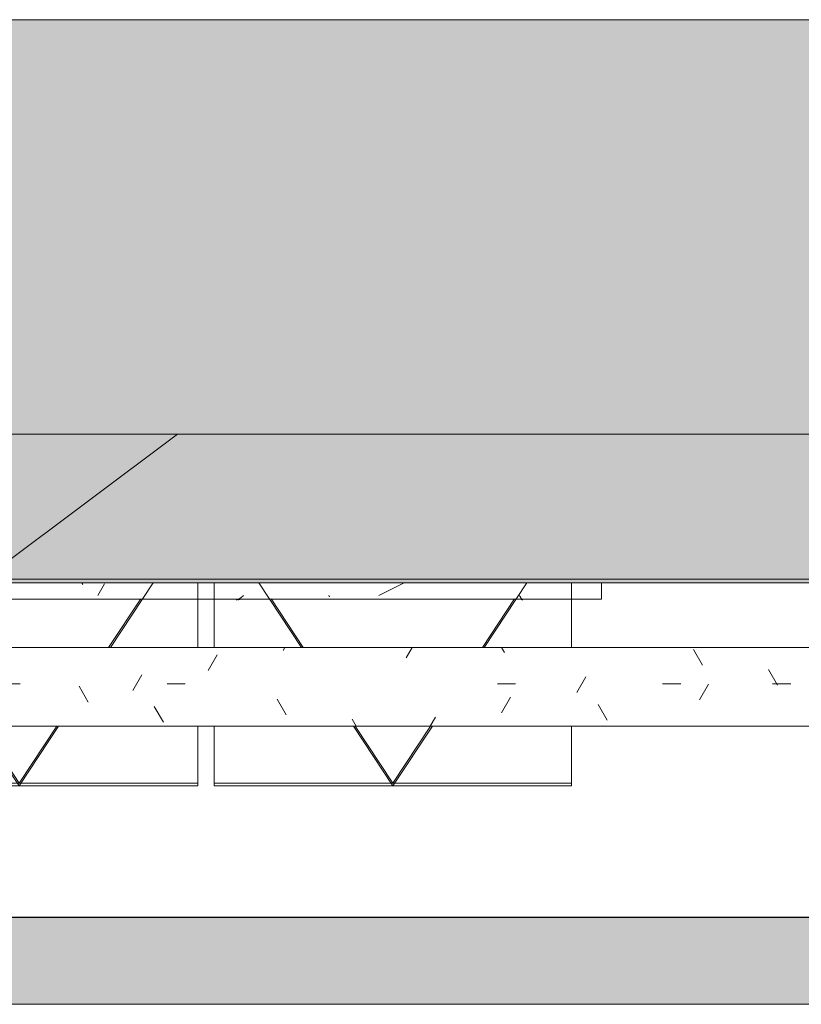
# Model space of a CAD drawing. Header units: millimetres. Extents: x 5980700 to 6194397, y -12939 to 2351883.
# Tile 100 of 124: x 6164410 to 6165852, y -9126 to -7308. Entities that reach past the tile are written whole.
import ezdxf

# ---------------------------------------------------------------- set-up
doc = ezdxf.new("R2010")
doc.units = ezdxf.units.MM
for name, color, linetype, lineweight in [('A-DETL-MBND', 5, 'Continuous', 9), ('A-FLOR-PATT', 8, 'Continuous', 18), ('A-GLAZ', 151, 'Continuous', 9), ('A-GLAZ-SILL', 1, 'Continuous', 9), ('A-ROOF', 132, 'Continuous', 9), ('A-ROOF-OTLN', 132, 'Continuous', 9), ('A-ROOF-PATT', 132, 'Continuous', 9), ('A-WALL', 113, 'Continuous', 18), ('A-WALL-PATT', 111, 'Continuous', 25)]:
    doc.layers.add(name, color=color, linetype=linetype, lineweight=lineweight)

# ---------------------------------------------------------------- blocks, each defined once
blk = doc.blocks.new('FX-JANELA_MAXIM-AR-3FLS - 2_10 x 1_00-4048916-PLANTA DE CAIMENTO DE PISOS - COBERTURA')
at = {"layer": 'A-DETL-MBND', "color": 90, "lineweight": 5}
for p, q in [((-1019.999999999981, 450.0000000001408), (-359.999999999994, 450.0000000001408)), ((-1019.999999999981, 344.5007888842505), (-1019.999999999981, 450.0000000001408)), ((-759.629479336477, 344.5007888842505), (-689.9999999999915, 450.0000000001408)), ((-620.3705206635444, 344.5007888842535), (-689.9999999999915, 450.0000000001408)), ((-359.999999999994, 450.0000000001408), (-359.999999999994, 344.5007888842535)), ((-329.9999999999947, 450.0000000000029), (329.9999999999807, 450.0000000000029)), ((-329.9999999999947, 344.500788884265), (-329.9999999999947, 450.0000000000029)), ((-69.62947933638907, 344.500788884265), (-4.060751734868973e-12, 450.0000000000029)), ((-4.079397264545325e-12, 450.0000000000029), (69.6294793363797, 344.500788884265)), ((329.9999999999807, 450.0000000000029), (329.9999999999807, 344.500788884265)), ((360.0000000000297, 450.000000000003), (1020.000000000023, 450.000000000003)), ((360.0000000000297, 344.500788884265), (360.0000000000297, 450.000000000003)), ((620.3705206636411, 344.500788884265), (690.0000000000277, 450.000000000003)), ((690.0000000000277, 450.000000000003), (759.6294793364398, 344.500788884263)), ((1020.000000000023, 450.000000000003), (1020.000000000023, 344.500788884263)), ((-1019.999999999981, 109.7782338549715), (-1019.999999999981, 199.484678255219)), ((-914.5463656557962, 109.7782338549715), (-855.3401123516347, 199.4846782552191)), ((-465.4536343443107, 109.7782338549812), (-524.6598876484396, 199.4846782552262)), ((-359.999999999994, 199.4846782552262), (-359.999999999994, 109.7782338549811)), ((-329.9999999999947, 109.778233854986), (-329.9999999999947, 199.4846782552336)), ((-224.5463656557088, 109.7782338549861), (-165.3401123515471, 199.4846782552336)), ((165.3401123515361, 199.4846782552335), (224.5463656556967, 109.7782338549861)), ((329.9999999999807, 199.4846782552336), (329.9999999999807, 109.5529370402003)), ((360.0000000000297, 109.562009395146), (360.0000000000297, 199.4846782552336)), ((465.3319495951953, 109.5938630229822), (524.6598876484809, 199.4846782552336)), ((855.3401123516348, 199.4846782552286), (914.5783844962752, 109.7297204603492)), ((1020.000000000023, 199.4846782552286), (1020.000000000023, 109.761601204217))]:
    blk.add_line(p, q, dxfattribs=at)
blk = doc.blocks.new('FP_244-PLANTA DE CAIMENTO DE PISOS - COBERTURA')
at = {"layer": 'A-DETL-MBND', "color": 71, "lineweight": 5}
for p, q in [((-928.4029712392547, 111.1594975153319), (-928.2718066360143, 111.1454815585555)), ((-928.2718066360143, 111.1454815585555), (-928.1406420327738, 111.122140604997)), ((-928.1406420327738, 111.122140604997), (-928.0094774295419, 111.0895030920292)), ((-928.0094774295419, 111.0895030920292), (-927.8783128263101, 111.0476087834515)), ((-927.8783128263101, 111.0476087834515), (-927.7471482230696, 110.9965087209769)), ((-927.7471482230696, 110.9965087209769), (-927.6159836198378, 110.9362651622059)), ((-927.6159836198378, 110.9362651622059), (-927.4848190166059, 110.8669515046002)), ((-927.4848190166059, 110.8669515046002), (-927.3536544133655, 110.7886521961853)), ((-927.3536544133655, 110.7886521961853), (-927.2224898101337, 110.701462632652)), ((-927.2224898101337, 110.701462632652), (-927.0913252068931, 110.6054890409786)), ((-927.0913252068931, 110.6054890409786), (-926.9601606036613, 110.5008483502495)), ((-926.9601606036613, 110.5008483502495), (-926.8289960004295, 110.3876680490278)), ((-926.8289960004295, 110.3876680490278), (-926.6978313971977, 110.2660860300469)), ((-926.6978313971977, 110.2660860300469), (-926.5666667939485, 110.1362504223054)), ((-926.5666667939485, 110.1362504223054), (-926.4355021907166, 109.9983194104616)), ((-408.5812085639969, 109.9625912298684), (-408.3918887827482, 110.0509817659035)), ((-408.3918887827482, 110.0509817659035), (-408.2025690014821, 110.1362504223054)), ((-408.2025690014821, 110.1362504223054), (-408.0132492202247, 110.2183566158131)), ((-408.0132492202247, 110.2183566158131), (-407.8239294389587, 110.2972612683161)), ((-407.8239294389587, 110.2972612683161), (-407.6346096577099, 110.37292682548)), ((-407.6346096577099, 110.37292682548), (-407.4452898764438, 110.4453172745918)), ((-407.4452898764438, 110.4453172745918), (-407.2559700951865, 110.5143981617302)), ((-407.2559700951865, 110.5143981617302), (-407.0666503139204, 110.5801366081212)), ((-407.0666503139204, 110.5801366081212), (-406.877330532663, 110.642501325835)), ((-406.877330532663, 110.642501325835), (-406.6880107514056, 110.701462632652)), ((-406.6880107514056, 110.701462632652), (-406.4986909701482, 110.7569924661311)), ((-406.4986909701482, 110.7569924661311), (-406.3093711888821, 110.8090643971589)), ((-406.3093711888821, 110.8090643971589), (-406.1200514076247, 110.8576536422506)), ((-406.1200514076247, 110.8576536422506), (-405.9307316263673, 110.9027370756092)), ((-405.9307316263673, 110.9027370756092), (-405.7414118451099, 110.944293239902)), ((-405.7414118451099, 110.944293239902), (-405.5520920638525, 110.9823023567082)), ((-405.5520920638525, 110.9823023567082), (-405.3627722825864, 111.0167463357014)), ((-405.3627722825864, 111.0167463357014), (-405.173452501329, 111.0476087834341)), ((-405.173452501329, 111.0476087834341), (-404.9841327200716, 111.0748750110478)), ((-404.9841327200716, 111.0748750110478), (-404.7948129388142, 111.0985320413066)), ((-404.7948129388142, 111.0985320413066), (-404.6054931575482, 111.1185686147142)), ((-404.6054931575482, 111.1185686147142), (-404.4161733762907, 111.1349751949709)), ((-404.4161733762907, 111.1349751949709), (-404.2268535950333, 111.1477439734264)), ((-404.2268535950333, 111.1477439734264), (-404.037533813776, 111.1568688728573)), ((-404.037533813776, 111.1568688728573), (-403.8482140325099, 111.162345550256)), ((35.23972967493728, 110.0257412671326), (35.36930168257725, 110.160505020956)), ((35.36930168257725, 110.160505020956), (35.49887369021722, 110.2873399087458)), ((35.49887369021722, 110.2873399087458), (35.62844569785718, 110.4060951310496)), ((35.62844569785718, 110.4060951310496), (35.75801770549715, 110.516629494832)), ((35.75801770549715, 110.516629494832), (35.88758971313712, 110.6188115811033)), ((35.88758971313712, 110.6188115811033), (36.01716172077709, 110.7125199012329)), ((36.01716172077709, 110.7125199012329), (36.14673372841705, 110.7976430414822)), ((36.14673372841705, 110.7976430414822), (36.27630573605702, 110.874079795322)), ((36.27630573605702, 110.874079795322), (36.40587774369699, 110.9417392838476)), ((36.40587774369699, 110.9417392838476), (36.53544975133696, 111.0005410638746)), ((36.53544975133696, 111.0005410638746), (36.66502175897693, 111.0504152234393)), ((36.66502175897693, 111.0504152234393), (36.79459376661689, 111.0913024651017)), ((36.79459376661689, 111.0913024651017), (36.92416577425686, 111.1231541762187)), ((36.92416577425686, 111.1231541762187), (37.05373778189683, 111.1459324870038)), ((37.05373778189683, 111.1459324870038), (37.18330978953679, 111.1596103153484)), ((479.4079251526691, 111.1594975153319), (479.5390897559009, 111.1454815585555)), ((479.5390897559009, 111.1454815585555), (479.6702543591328, 111.122140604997)), ((479.6702543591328, 111.122140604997), (479.8014189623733, 111.0895030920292)), ((479.8014189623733, 111.0895030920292), (479.9325835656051, 111.0476087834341)), ((479.9325835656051, 111.0476087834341), (480.0637481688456, 110.9965087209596)), ((480.0637481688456, 110.9965087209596), (480.1949127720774, 110.9362651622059)), ((480.1949127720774, 110.9362651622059), (480.3260773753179, 110.8669515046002)), ((480.3260773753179, 110.8669515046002), (480.4572419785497, 110.7886521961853)), ((480.4572419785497, 110.7886521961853), (480.5884065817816, 110.7014626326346)), ((480.5884065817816, 110.7014626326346), (480.7195711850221, 110.6054890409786)), ((480.7195711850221, 110.6054890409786), (480.8507357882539, 110.5008483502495)), ((480.8507357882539, 110.5008483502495), (480.9819003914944, 110.3876680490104)), ((480.9819003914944, 110.3876680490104), (481.1130649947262, 110.2660860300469)), ((481.1130649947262, 110.2660860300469), (481.2442295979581, 110.1362504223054)), ((481.2442295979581, 110.1362504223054), (481.3753942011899, 109.9983194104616)), ((856.4372710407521, 109.9983194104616), (856.5684356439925, 110.1362504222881)), ((856.5684356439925, 110.1362504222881), (856.6996002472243, 110.2660860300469)), ((856.6996002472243, 110.2660860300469), (856.8307648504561, 110.3876680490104)), ((856.8307648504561, 110.3876680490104), (856.9619294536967, 110.5008483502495)), ((856.9619294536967, 110.5008483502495), (857.0930940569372, 110.6054890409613)), ((857.0930940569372, 110.6054890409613), (857.224258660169, 110.7014626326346)), ((857.224258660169, 110.7014626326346), (857.3554232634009, 110.7886521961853)), ((857.3554232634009, 110.7886521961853), (857.4865878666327, 110.8669515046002)), ((857.4865878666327, 110.8669515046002), (857.6177524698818, 110.9362651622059)), ((857.6177524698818, 110.9362651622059), (857.7489170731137, 110.9965087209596)), ((857.7489170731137, 110.9965087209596), (857.8800816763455, 111.0476087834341)), ((857.8800816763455, 111.0476087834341), (858.0112462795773, 111.0895030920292)), ((858.0112462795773, 111.0895030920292), (858.1424108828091, 111.122140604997)), ((858.1424108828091, 111.122140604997), (858.2735754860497, 111.1454815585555)), ((858.2735754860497, 111.1454815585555), (858.4047400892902, 111.1594975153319))]:
    blk.add_line(p, q, dxfattribs=at)
blk = doc.blocks.new('CC_PEITORIL - PEITORIL-3862732-PLANTA DE CAIMENTO DE PISOS - COBERTURA')
at = {"layer": 'A-GLAZ', "color": 90, "lineweight": 5}
blk.add_blockref('FP_244-PLANTA DE CAIMENTO DE PISOS - COBERTURA', (0, 0), dxfattribs=at)
blk = doc.blocks.new('FX-JANELA_MAXIM-AR-3FLS - 2_10 x 1_00-4048917-PLANTA DE CAIMENTO DE PISOS - COBERTURA')
at = {"layer": 'A-GLAZ', "color": 90, "lineweight": 5}
for p, q in [((-1019.999999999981, 452.5000000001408), (-359.999999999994, 452.5000000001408)), ((-1019.999999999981, 342.0007888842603), (-1019.999999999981, 452.5000000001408)), ((-762.9294793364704, 342.0007888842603), (-689.9999999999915, 452.5000000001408)), ((-617.0705206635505, 342.0007888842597), (-689.9999999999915, 452.5000000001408)), ((-359.999999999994, 452.5000000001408), (-359.999999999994, 342.0007888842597)), ((-329.9999999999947, 452.5000000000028), (329.9999999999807, 452.5000000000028)), ((-329.9999999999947, 342.0007888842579), (-329.9999999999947, 452.5000000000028)), ((-72.9294793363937, 342.0007888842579), (-4.060751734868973e-12, 452.5000000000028)), ((-4.079397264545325e-12, 452.5000000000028), (72.92947933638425, 342.0007888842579)), ((329.9999999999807, 452.5000000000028), (329.9999999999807, 342.0007888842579)), ((360.0000000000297, 452.5000000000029), (1020.000000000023, 452.5000000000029)), ((360.0000000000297, 342.0007888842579), (360.0000000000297, 452.5000000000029)), ((617.0705206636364, 342.0007888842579), (690.0000000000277, 452.5000000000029)), ((690.0000000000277, 452.5000000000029), (762.9294793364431, 342.0007888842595)), ((1020.000000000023, 452.5000000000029), (1020.000000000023, 342.0007888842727)), ((-1019.999999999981, 77.50000000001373), (-1019.999999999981, 196.9846782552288)), ((-937.5000000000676, 77.50000000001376), (-858.6401123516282, 196.9846782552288)), ((-442.5000000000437, 77.50000000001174), (-521.3598876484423, 196.9846782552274)), ((-359.999999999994, 196.9846782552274), (-359.999999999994, 77.50000000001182)), ((-329.9999999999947, 77.50000000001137), (-329.9999999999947, 196.9846782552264)), ((-247.4999999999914, 77.50000000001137), (-168.6401123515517, 196.9846782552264)), ((168.6401123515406, 196.9846782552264), (247.4999999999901, 77.49999999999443)), ((329.9999999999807, 196.9846782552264), (329.9999999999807, 77.49999999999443)), ((360.0000000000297, 77.49999999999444), (360.0000000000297, 196.9846782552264)), ((442.5000000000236, 77.49999999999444), (521.3598876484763, 196.9846782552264)), ((858.6401123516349, 196.98467825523), (937.5000000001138, 77.4999999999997)), ((1020.000000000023, 196.9846782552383), (1020.000000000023, 77.50000000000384))]:
    blk.add_line(p, q, dxfattribs=at)
blk = doc.blocks.new('FP_259-PLANTA DE CAIMENTO DE PISOS - COBERTURA')
at = {"layer": 'A-GLAZ-SILL', "color": 90, "lineweight": 5}
blk.add_line((1074.99999999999, 107.4999999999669), (-1074.99999999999, 107.4999999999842), dxfattribs=at)
at = {"layer": 'A-GLAZ-SILL', "lineweight": 5}
for p, q in [((-929.6982142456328, 108.6594975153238), (-929.5670496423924, 108.6454815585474)), ((-929.5670496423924, 108.6454815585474), (-929.4358850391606, 108.6221406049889)), ((-929.4358850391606, 108.6221406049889), (-929.3047204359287, 108.5895030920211)), ((-929.3047204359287, 108.5895030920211), (-929.1735558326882, 108.547608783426)), ((-929.1735558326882, 108.547608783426), (-929.0423912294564, 108.4965087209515)), ((-929.0423912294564, 108.4965087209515), (-928.9112266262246, 108.4362651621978)), ((-928.9112266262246, 108.4362651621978), (-928.780062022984, 108.3669515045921)), ((-928.780062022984, 108.3669515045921), (-928.6488974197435, 108.2886521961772)), ((-928.6488974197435, 108.2886521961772), (-928.5177328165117, 108.2014626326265)), ((-928.5177328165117, 108.2014626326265), (-928.3865682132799, 108.1054890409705)), ((-928.3865682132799, 108.1054890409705), (-928.255403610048, 108.0008483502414)), ((-928.255403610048, 108.0008483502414), (-928.1242390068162, 107.8876680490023)), ((-928.1242390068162, 107.8876680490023), (-927.9930744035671, 107.7660860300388)), ((-927.9930744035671, 107.7660860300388), (-927.8619098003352, 107.6362504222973)), ((-927.8619098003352, 107.6362504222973), (-927.7307451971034, 107.4983194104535)), ((-927.7307451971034, 107.4983194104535), (-927.5995805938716, 107.3524610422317)), ((-927.5995805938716, 107.3524610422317), (-927.4684159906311, 107.1988530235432)), ((-927.4684159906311, 107.1988530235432), (-927.3372513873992, 107.0376825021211)), ((-927.3372513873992, 107.0376825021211), (-927.2060867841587, 106.8691458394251)), ((-927.2060867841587, 106.8691458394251), (-927.0749221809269, 106.6934483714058)), ((-927.0749221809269, 106.6934483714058), (-926.9437575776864, 106.5108041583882)), ((-926.9437575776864, 106.5108041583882), (-926.8125929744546, 106.3214357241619)), ((-926.8125929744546, 106.3214357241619), (-926.6814283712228, 106.1255737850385)), ((-926.6814283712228, 106.1255737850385), (-926.5502637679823, 105.9234569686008)), ((-926.5502637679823, 105.9234569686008), (-926.4190991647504, 105.7153315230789)), ((-926.4190991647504, 105.7153315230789), (-926.2879345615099, 105.5014510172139)), ((-926.2879345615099, 105.5014510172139), (-926.1567699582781, 105.282076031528)), ((-926.1567699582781, 105.282076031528), (-926.0256053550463, 105.0574738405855)), ((-926.0256053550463, 105.0574738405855), (-925.8944407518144, 104.8279180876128)), ((-925.8944407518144, 104.8279180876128), (-925.7632761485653, 104.5936884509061)), ((-925.7632761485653, 104.5936884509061), (-925.6321115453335, 104.3550703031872)), ((-925.6321115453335, 104.3550703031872), (-925.5009469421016, 104.1123543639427)), ((-925.5009469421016, 104.1123543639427), (-925.3697823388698, 103.8658363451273)), ((-925.3697823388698, 103.8658363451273), (-925.2386177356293, 103.6158165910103)), ((-925.2386177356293, 103.6158165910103), (-925.1074531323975, 103.3625997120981)), ((-925.1074531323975, 103.3625997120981), (-924.9762885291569, 103.1064942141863)), ((-924.9762885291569, 103.1064942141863), (-924.8451239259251, 102.8478121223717)), ((-924.8451239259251, 102.8478121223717), (-924.7139593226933, 102.5868686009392)), ((-924.7139593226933, 102.5868686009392), (-924.5827947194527, 102.3239815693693)), ((-924.5827947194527, 102.3239815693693), (-924.4516301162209, 102.0594713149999)), ((-924.4516301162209, 102.0594713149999), (-924.3204655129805, 101.793660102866)), ((-924.3204655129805, 101.793660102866), (-924.1893009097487, 101.5268717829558)), ((-924.1893009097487, 101.5268717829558), (-924.0581363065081, 101.2594313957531)), ((-924.0581363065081, 101.2594313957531), (-923.9269717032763, 100.9916647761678)), ((-573.1748625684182, 103.401663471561), (-573.0548010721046, 103.1677308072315)), ((-573.0548010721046, 103.1677308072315), (-572.9347395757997, 102.9315767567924)), ((-572.9347395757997, 102.9315767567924), (-572.8146780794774, 102.6934423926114)), ((-572.8146780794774, 102.6934423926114), (-572.6946165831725, 102.4535708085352)), ((-572.6946165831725, 102.4535708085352), (-572.5745550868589, 102.2122068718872)), ((-572.5745550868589, 102.2122068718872), (-572.4544935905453, 101.9695969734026)), ((-572.4544935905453, 101.9695969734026), (-572.3344320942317, 101.7259887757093)), ((-572.3344320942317, 101.7259887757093), (-572.2143705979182, 101.4816309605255)), ((-572.2143705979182, 101.4816309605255), (-572.0943091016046, 101.2367729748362)), ((-572.0943091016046, 101.2367729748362), (-571.9742476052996, 100.9916647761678)), ((-414.2986831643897, 100.9916647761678), (-414.1093633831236, 101.1590396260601)), ((-414.1093633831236, 101.1590396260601), (-413.9200436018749, 101.3263348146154)), ((-413.9200436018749, 101.3263348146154), (-413.7307238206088, 101.4934707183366)), ((-413.7307238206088, 101.4934707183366), (-413.5414040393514, 101.6603677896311)), ((-413.5414040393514, 101.6603677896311), (-413.3520842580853, 101.8269465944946)), ((-413.3520842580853, 101.8269465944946), (-413.1627644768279, 101.9931278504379)), ((-413.1627644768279, 101.9931278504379), (-412.9734446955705, 102.1588324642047)), ((-412.9734446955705, 102.1588324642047), (-412.7841249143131, 102.3239815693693)), ((-412.7841249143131, 102.3239815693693), (-412.594805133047, 102.4884965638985)), ((-412.594805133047, 102.4884965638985), (-412.4054853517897, 102.6522991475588)), ((-412.4054853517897, 102.6522991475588), (-412.2161655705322, 102.8153113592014)), ((-412.2161655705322, 102.8153113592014), (-412.0268457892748, 102.9774556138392)), ((-412.0268457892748, 102.9774556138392), (-411.8375260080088, 103.1386547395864)), ((-411.8375260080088, 103.1386547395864), (-411.6482062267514, 103.2988320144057)), ((-411.6482062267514, 103.2988320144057), (-411.4588864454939, 103.4579112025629)), ((-411.4588864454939, 103.4579112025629), (-411.2695666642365, 103.6158165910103)), ((-411.2695666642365, 103.6158165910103), (-411.0802468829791, 103.7724730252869)), ((-411.0802468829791, 103.7724730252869), (-410.8909271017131, 103.9278059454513)), ((-410.8909271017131, 103.9278059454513), (-410.7016073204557, 104.0817414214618)), ((-410.7016073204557, 104.0817414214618), (-410.5122875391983, 104.2342061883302)), ((-410.5122875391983, 104.2342061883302), (-410.3229677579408, 104.3851276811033)), ((-410.3229677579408, 104.3851276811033), (-410.1336479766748, 104.5344340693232)), ((-410.1336479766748, 104.5344340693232), (-409.9443281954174, 104.6820542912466)), ((-409.9443281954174, 104.6820542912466), (-409.7550084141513, 104.8279180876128)), ((-409.7550084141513, 104.8279180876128), (-409.5656886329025, 104.9719560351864)), ((-409.5656886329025, 104.9719560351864), (-409.3763688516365, 105.1140995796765)), ((-409.3763688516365, 105.1140995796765), (-409.1870490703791, 105.2542810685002)), ((-409.1870490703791, 105.2542810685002), (-408.997729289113, 105.3924337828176)), ((-408.997729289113, 105.3924337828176), (-408.8084095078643, 105.5284919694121)), ((-408.8084095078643, 105.5284919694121), (-408.6190897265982, 105.6623908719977)), ((-408.6190897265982, 105.6623908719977), (-408.4297699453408, 105.7940667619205)), ((-408.4297699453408, 105.7940667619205), (-408.2404501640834, 105.9234569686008)), ((-408.2404501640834, 105.9234569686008), (-408.0511303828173, 106.0504999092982)), ((-408.0511303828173, 106.0504999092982), (-407.8618106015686, 106.1751351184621)), ((-407.8618106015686, 106.1751351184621), (-407.6724908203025, 106.297303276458)), ((-407.6724908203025, 106.297303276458), (-407.4831710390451, 106.4169462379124)), ((-407.4831710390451, 106.4169462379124), (-407.2938512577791, 106.5340070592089)), ((-407.2938512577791, 106.5340070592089), (-407.1045314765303, 106.6484300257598)), ((-407.1045314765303, 106.6484300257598), (-406.9152116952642, 106.7601606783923)), ((-406.9152116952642, 106.7601606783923), (-406.7258919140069, 106.8691458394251)), ((-406.7258919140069, 106.8691458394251), (-406.5365721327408, 106.9753336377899)), ((-406.5365721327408, 106.9753336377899), (-406.3472523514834, 107.0786735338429)), ((-406.3472523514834, 107.0786735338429), (-406.157932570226, 107.1791163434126)), ((-406.157932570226, 107.1791163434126), (-405.9686127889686, 107.2766142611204)), ((-405.9686127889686, 107.2766142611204), (-405.7792930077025, 107.371120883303)), ((-405.7792930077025, 107.371120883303), (-405.5899732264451, 107.462591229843)), ((-405.5899732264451, 107.462591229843), (-405.4006534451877, 107.550981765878)), ((-405.4006534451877, 107.550981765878), (-405.2113336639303, 107.63625042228)), ((-405.2113336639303, 107.63625042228), (-405.0220138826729, 107.718356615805)), ((-405.0220138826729, 107.718356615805), (-404.8326941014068, 107.797261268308)), ((-404.8326941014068, 107.797261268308), (-404.6433743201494, 107.8729268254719)), ((-404.6433743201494, 107.8729268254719), (-404.454054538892, 107.9453172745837)), ((-404.454054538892, 107.9453172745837), (-404.2647347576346, 108.0143981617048)), ((-404.2647347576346, 108.0143981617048), (-404.0754149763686, 108.0801366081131)), ((-404.0754149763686, 108.0801366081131), (-403.8860951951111, 108.1425013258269)), ((-403.8860951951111, 108.1425013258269), (-403.6967754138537, 108.2014626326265)), ((-403.6967754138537, 108.2014626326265), (-403.5074556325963, 108.256992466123)), ((-403.5074556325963, 108.256992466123), (-403.3181358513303, 108.3090643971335)), ((-403.3181358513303, 108.3090643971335), (-403.1288160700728, 108.3576536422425)), ((-403.1288160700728, 108.3576536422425), (-402.9394962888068, 108.4027370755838)), ((-402.9394962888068, 108.4027370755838), (-402.750176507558, 108.4442932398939)), ((-402.750176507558, 108.4442932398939), (-402.560856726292, 108.4823023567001)), ((-402.560856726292, 108.4823023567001), (-402.3715369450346, 108.5167463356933)), ((-402.3715369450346, 108.5167463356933), (-402.1822171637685, 108.547608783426)), ((-402.1822171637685, 108.547608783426), (-401.9928973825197, 108.5748750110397)), ((-401.9928973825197, 108.5748750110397), (-401.8035776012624, 108.5985320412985)), ((-401.8035776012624, 108.5985320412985), (-401.6142578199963, 108.6185686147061)), ((-401.6142578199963, 108.6185686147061), (-401.4249380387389, 108.6349751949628)), ((-401.4249380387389, 108.6349751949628), (-401.2356182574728, 108.6477439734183)), ((-401.2356182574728, 108.6477439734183), (-401.0462984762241, 108.6568688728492)), ((-401.0462984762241, 108.6568688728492), (-400.856978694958, 108.6623455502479)), ((32.77786152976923, 101.1389640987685), (32.90742293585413, 101.4033228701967)), ((32.90742293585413, 101.4033228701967), (33.03698434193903, 101.6671922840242)), ((33.03698434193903, 101.6671922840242), (33.16654574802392, 101.9302586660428)), ((33.16654574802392, 101.9302586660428), (33.29610715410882, 102.1922092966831)), ((33.29610715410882, 102.1922092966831), (33.42566856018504, 102.4527327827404)), ((33.42566856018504, 102.4527327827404), (33.55522996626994, 102.7115194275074)), ((33.55522996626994, 102.7115194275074), (33.68479137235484, 102.9682615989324)), ((33.68479137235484, 102.9682615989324), (33.8143527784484, 103.2226540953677)), ((33.8143527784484, 103.2226540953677), (33.94391418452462, 103.4743945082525)), ((33.94391418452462, 103.4743945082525), (34.07347559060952, 103.7231835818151)), ((34.07347559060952, 103.7231835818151), (34.20303699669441, 103.9687255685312)), ((34.20303699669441, 103.9687255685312), (34.33259840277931, 104.2107285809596)), ((34.33259840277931, 104.2107285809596), (34.46215980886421, 104.4489049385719)), ((34.46215980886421, 104.4489049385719), (34.5917212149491, 104.6829715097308)), ((34.5917212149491, 104.6829715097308), (34.72128262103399, 104.9126500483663)), ((34.72128262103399, 104.9126500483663), (34.85084402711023, 105.1376675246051)), ((34.85084402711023, 105.1376675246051), (34.98040543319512, 105.3577564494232)), ((34.98040543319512, 105.3577564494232), (35.10996683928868, 105.5726551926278)), ((35.10996683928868, 105.5726551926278), (35.23952824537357, 105.7821082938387)), ((35.23952824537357, 105.7821082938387), (35.3690896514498, 105.9858667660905)), ((35.3690896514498, 105.9858667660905), (35.4986510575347, 106.183688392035)), ((35.4986510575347, 106.183688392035), (35.6282124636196, 106.3753380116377)), ((35.6282124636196, 106.3753380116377), (35.75777386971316, 106.5605878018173)), ((35.75777386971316, 106.5605878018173), (35.88733527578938, 106.739217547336)), ((35.88733527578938, 106.739217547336), (36.01689668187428, 106.9110149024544)), ((36.01689668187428, 106.9110149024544), (36.14645808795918, 107.075775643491)), ((36.14645808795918, 107.075775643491), (36.27601949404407, 107.2333039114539)), ((36.27601949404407, 107.2333039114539), (36.40558090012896, 107.3834124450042)), ((36.40558090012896, 107.3834124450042), (36.53514230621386, 107.525922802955)), ((36.53514230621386, 107.525922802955), (36.66470371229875, 107.660665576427)), ((36.66470371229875, 107.660665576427), (36.79426511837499, 107.7874805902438)), ((36.79426511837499, 107.7874805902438), (36.92382652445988, 107.9062170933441)), ((36.92382652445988, 107.9062170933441), (37.05338793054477, 108.0167339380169)), ((37.05338793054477, 108.0167339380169), (37.18294933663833, 108.1188997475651)), ((37.18294933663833, 108.1188997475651), (37.31251074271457, 108.2125930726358)), ((37.31251074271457, 108.2125930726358), (37.44207214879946, 108.2977025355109)), ((37.44207214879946, 108.2977025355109), (37.57163355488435, 108.3741269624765)), ((37.57163355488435, 108.3741269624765), (37.70119496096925, 108.4417755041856)), ((37.70119496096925, 108.4417755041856), (37.83075636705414, 108.5005677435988)), ((37.83075636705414, 108.5005677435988), (37.96031777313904, 108.5504337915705)), ((37.96031777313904, 108.5504337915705), (38.08987917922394, 108.5913143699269)), ((38.08987917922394, 108.5913143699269), (38.21944058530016, 108.6231608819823)), ((38.21944058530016, 108.6231608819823), (38.34900199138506, 108.6459354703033)), ((38.34900199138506, 108.6459354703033), (38.47856339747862, 108.6596110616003)), ((478.1126821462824, 108.6594975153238), (478.2438467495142, 108.6454815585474)), ((478.2438467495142, 108.6454815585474), (478.3750113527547, 108.6221406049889)), ((478.3750113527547, 108.6221406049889), (478.5061759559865, 108.5895030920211)), ((478.5061759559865, 108.5895030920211), (478.637340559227, 108.547608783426)), ((478.637340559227, 108.547608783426), (478.7685051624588, 108.4965087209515)), ((478.7685051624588, 108.4965087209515), (478.8996697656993, 108.4362651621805)), ((478.8996697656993, 108.4362651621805), (479.0308343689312, 108.3669515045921)), ((479.0308343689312, 108.3669515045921), (479.161998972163, 108.2886521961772)), ((479.161998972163, 108.2886521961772), (479.2931635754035, 108.2014626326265)), ((479.2931635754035, 108.2014626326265), (479.424328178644, 108.1054890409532)), ((479.424328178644, 108.1054890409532), (479.5554927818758, 108.0008483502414)), ((479.5554927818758, 108.0008483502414), (479.6866573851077, 107.8876680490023)), ((479.6866573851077, 107.8876680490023), (479.8178219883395, 107.7660860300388)), ((479.8178219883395, 107.7660860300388), (479.94898659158, 107.63625042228)), ((479.94898659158, 107.63625042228), (480.0801511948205, 107.4983194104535)), ((480.0801511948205, 107.4983194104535), (480.2113157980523, 107.3524610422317)), ((480.2113157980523, 107.3524610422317), (480.3424804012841, 107.1988530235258)), ((480.3424804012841, 107.1988530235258), (480.473645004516, 107.0376825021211)), ((480.473645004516, 107.0376825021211), (480.6048096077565, 106.8691458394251)), ((480.6048096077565, 106.8691458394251), (480.735974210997, 106.6934483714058)), ((480.735974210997, 106.6934483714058), (480.8671388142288, 106.5108041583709)), ((480.8671388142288, 106.5108041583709), (480.9983034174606, 106.3214357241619)), ((480.9983034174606, 106.3214357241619), (481.1294680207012, 106.1255737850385)), ((481.1294680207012, 106.1255737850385), (481.260632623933, 105.9234569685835)), ((481.260632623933, 105.9234569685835), (481.3917972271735, 105.7153315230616)), ((481.3917972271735, 105.7153315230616), (481.5229618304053, 105.5014510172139)), ((481.5229618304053, 105.5014510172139), (481.6541264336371, 105.282076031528)), ((481.6541264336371, 105.282076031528), (481.7852910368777, 105.0574738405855)), ((481.7852910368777, 105.0574738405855), (481.9164556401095, 104.8279180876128)), ((481.9164556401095, 104.8279180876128), (482.0476202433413, 104.5936884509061)), ((482.0476202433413, 104.5936884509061), (482.1787848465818, 104.3550703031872)), ((482.1787848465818, 104.3550703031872), (482.3099494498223, 104.1123543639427)), ((482.3099494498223, 104.1123543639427), (482.4411140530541, 103.8658363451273)), ((482.4411140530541, 103.8658363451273), (482.572278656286, 103.615816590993)), ((482.572278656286, 103.615816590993), (482.7034432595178, 103.3625997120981)), ((482.7034432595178, 103.3625997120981), (482.8346078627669, 103.1064942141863)), ((482.8346078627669, 103.1064942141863), (482.9657724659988, 102.8478121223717)), ((482.9657724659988, 102.8478121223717), (483.0969370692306, 102.5868686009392)), ((483.0969370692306, 102.5868686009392), (483.2281016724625, 102.3239815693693)), ((483.2281016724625, 102.3239815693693), (483.3592662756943, 102.0594713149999)), ((483.3592662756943, 102.0594713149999), (483.4904308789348, 101.793660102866)), ((483.4904308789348, 101.793660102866), (483.6215954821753, 101.5268717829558)), ((483.6215954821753, 101.5268717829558), (483.7527600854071, 101.2594313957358)), ((483.7527600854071, 101.2594313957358), (483.8839246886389, 100.9916647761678)), ((853.928740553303, 100.9916647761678), (854.0599051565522, 101.2594313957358)), ((854.0599051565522, 101.2594313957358), (854.191069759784, 101.5268717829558)), ((854.191069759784, 101.5268717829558), (854.3222343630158, 101.793660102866)), ((854.3222343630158, 101.793660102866), (854.4533989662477, 102.0594713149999)), ((854.4533989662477, 102.0594713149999), (854.5845635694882, 102.3239815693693)), ((854.5845635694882, 102.3239815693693), (854.71572817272, 102.5868686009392)), ((854.71572817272, 102.5868686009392), (854.8468927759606, 102.8478121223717)), ((854.8468927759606, 102.8478121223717), (854.9780573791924, 103.1064942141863)), ((854.9780573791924, 103.1064942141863), (855.1092219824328, 103.3625997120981)), ((855.1092219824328, 103.3625997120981), (855.2403865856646, 103.615816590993)), ((855.2403865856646, 103.615816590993), (855.3715511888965, 103.8658363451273)), ((855.3715511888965, 103.8658363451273), (855.502715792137, 104.1123543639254)), ((855.502715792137, 104.1123543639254), (855.6338803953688, 104.3550703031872)), ((855.6338803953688, 104.3550703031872), (855.7650449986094, 104.5936884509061)), ((855.7650449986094, 104.5936884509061), (855.8962096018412, 104.8279180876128)), ((855.8962096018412, 104.8279180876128), (856.027374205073, 105.0574738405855)), ((856.027374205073, 105.0574738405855), (856.1585388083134, 105.282076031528)), ((856.1585388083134, 105.282076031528), (856.289703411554, 105.5014510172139)), ((856.289703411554, 105.5014510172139), (856.4208680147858, 105.7153315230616)), ((856.4208680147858, 105.7153315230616), (856.5520326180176, 105.9234569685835)), ((856.5520326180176, 105.9234569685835), (856.6831972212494, 106.1255737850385)), ((856.6831972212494, 106.1255737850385), (856.81436182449, 106.3214357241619)), ((856.81436182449, 106.3214357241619), (856.9455264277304, 106.5108041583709)), ((856.9455264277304, 106.5108041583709), (857.0766910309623, 106.6934483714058)), ((857.0766910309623, 106.6934483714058), (857.2078556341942, 106.8691458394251)), ((857.2078556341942, 106.8691458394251), (857.339020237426, 107.0376825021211)), ((857.339020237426, 107.0376825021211), (857.4701848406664, 107.1988530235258)), ((857.4701848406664, 107.1988530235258), (857.601349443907, 107.3524610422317)), ((857.601349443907, 107.3524610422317), (857.7325140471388, 107.4983194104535)), ((857.7325140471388, 107.4983194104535), (857.8636786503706, 107.63625042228)), ((857.8636786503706, 107.63625042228), (857.9948432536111, 107.7660860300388)), ((857.9948432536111, 107.7660860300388), (858.126007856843, 107.8876680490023)), ((858.126007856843, 107.8876680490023), (858.2571724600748, 108.0008483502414)), ((858.2571724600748, 108.0008483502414), (858.3883370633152, 108.1054890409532)), ((858.3883370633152, 108.1054890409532), (858.5195016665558, 108.2014626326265)), ((858.5195016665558, 108.2014626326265), (858.6506662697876, 108.2886521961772)), ((858.6506662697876, 108.2886521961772), (858.7818308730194, 108.3669515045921)), ((858.7818308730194, 108.3669515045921), (858.9129954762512, 108.4362651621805)), ((858.9129954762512, 108.4362651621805), (859.0441600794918, 108.4965087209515)), ((859.0441600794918, 108.4965087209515), (859.1753246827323, 108.547608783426)), ((859.1753246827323, 108.547608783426), (859.3064892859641, 108.5895030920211)), ((859.3064892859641, 108.5895030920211), (859.4376538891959, 108.6221406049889)), ((859.4376538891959, 108.6221406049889), (859.5688184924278, 108.6454815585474)), ((859.5688184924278, 108.6454815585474), (859.6999830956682, 108.6594975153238))]:
    blk.add_line(p, q, dxfattribs=at)
blk = doc.blocks.new('CC_PEITORIL - PEITORIL-3910715-PLANTA DE CAIMENTO DE PISOS - COBERTURA')
at = {"layer": 'A-GLAZ-SILL', "lineweight": 5}
h = blk.add_hatch(dxfattribs=at)
h.set_pattern_fill('FP_152', color=256, style=0, pattern_type=2)
h.set_pattern_definition([(180, (-2966.115, -8270.326), (-406.4, -101.6000000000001), [33.528, -271.272, 33.528, -1896.872]), (180, (-2966.115, -8270.326), (-406.4, -101.6000000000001), [-338.328, -271.272, 33.528, -576.072, -1016]), (180, (-2966.115, -8270.326), (-406.4, -101.6000000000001), [-1219.2, 33.528, -271.272, 33.528, -677.672]), (180, (-2966.115, -8270.326), (-406.4, -101.6000000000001), [-1557.528, -169.672, 33.528, -474.472]), (300.0000000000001, (-3118.515, -8321.126), (291.188181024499, -301.1527240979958), [33.528, -271.272, 33.528, -1896.872]), (300.0000000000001, (-3118.515, -8321.126), (291.188181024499, -301.1527240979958), [-338.328, -271.272, 33.528, -576.072, -1016]), (300.0000000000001, (-3118.515, -8321.126), (291.188181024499, -301.1527240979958), [-1219.2, 33.528, -271.272, 33.528, -677.672]), (300.0000000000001, (-3118.515, -8321.126), (291.188181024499, -301.1527240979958), [-1557.528, -169.672, 33.528, -474.472]), (59.99999999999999, (-3169.315, -8524.326), (115.2118189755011, 402.7527240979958), [33.528, -271.272, 33.528, -271.272, -1625.6]), (59.99999999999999, (-3169.315, -8524.326), (115.2118189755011, 402.7527240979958), [-609.6, 33.528, -576.072, 33.528, -271.272, -711.2]), (59.99999999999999, (-3169.315, -8524.326), (115.2118189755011, 402.7527240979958), [-1524, 33.528, -169.672, 33.528, -474.472])])
h.paths.add_polyline_path([(-917.1426079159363, 100.9916647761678), (-1074.99999999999, 100.9916647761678), (-1074.99999999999, 77.50000000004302), (1074.99999999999, 77.50000000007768), (1074.99999999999, 100.9916647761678), (-734.3040326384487, 100.9916647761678)])
h = blk.add_hatch(dxfattribs=at)
h.set_pattern_fill('FP_153', color=256, style=0, pattern_type=2)
h.set_pattern_definition([(36.87, (-3601.115, -9857.826), (-4762.494328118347, -3175.008507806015), [793.75, -7143.75]), (26.565, (-4553.615, -9381.576), (1587.501456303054, 1587.499067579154), [1774.879, -1774.879]), (18.435, (-4553.615, -8587.826), (3174.997452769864, 1587.502903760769), [1004.024, -4016.092])])
h.paths.add_polyline_path([(-917.1426079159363, 100.9916647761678), (-1074.99999999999, 100.9916647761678), (-1074.99999999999, 77.50000000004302), (1074.99999999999, 77.50000000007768), (1074.99999999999, 100.9916647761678), (-734.3040326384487, 100.9916647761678)])
at = {"layer": 'A-GLAZ-SILL', "color": 90, "lineweight": 5}
for p, q in [((-1075.000000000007, 100.9916647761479), (-1075.000000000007, 107.4999999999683)), ((-1075.000000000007, 100.9916647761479), (-1075.000000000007, 77.5000000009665)), ((1074.999999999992, 107.4999999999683), (1074.999999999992, 100.991664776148)), ((1074.999999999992, 77.50000000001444), (1074.999999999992, 100.9916647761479))]:
    blk.add_line(p, q, dxfattribs=at)
at = {"layer": 'A-GLAZ', "color": 90, "lineweight": 5}
blk.add_blockref('FP_259-PLANTA DE CAIMENTO DE PISOS - COBERTURA', (0, 0), dxfattribs=at)
blk = doc.blocks.new('CHAPIM - CHAPIM-4060820-PLANTA DE CAIMENTO DE PISOS - COBERTURA')
at = {"layer": 'A-ROOF-PATT', "lineweight": 5}
h = blk.add_hatch(dxfattribs=at)
h.set_pattern_fill('FP_34', color=71, style=0, pattern_type=2)
h.set_pattern_definition([(0, (2e-05, -3e-05), (812.8, 203.2), [33.528, -576.072, 33.528, -576.072, -3251.2]), (0, (2e-05, -3e-05), (812.8, 203.2), [-1219.2, 33.528, -1185.672, 33.528, -576.072, -1422.4]), (0, (2e-05, -3e-05), (812.8, 203.2), [-3048, 33.528, -372.872, 33.528, -982.472]), (120, (304.8, 101.6), (-582.3763620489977, 602.3054481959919), [33.52799999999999, -576.0719999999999, 33.52799999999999, -576.0719999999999, -3251.199999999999]), (120, (304.8, 101.6), (-582.3763620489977, 602.3054481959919), [-1219.2, 33.52799999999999, -1185.672, 33.52799999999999, -576.0719999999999, -1422.4]), (120, (304.8, 101.6), (-582.3763620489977, 602.3054481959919), [-3048, 33.52799999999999, -372.8719999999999, 33.52799999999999, -982.4719999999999]), (240, (406.4, 508), (-230.4236379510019, -805.5054481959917), [33.528, -576.072, 33.528, -576.072, -3251.2]), (240, (406.4, 508), (-230.4236379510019, -805.5054481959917), [-1219.2, 33.528, -1185.672, 33.528, -576.072, -1422.4]), (240, (406.4, 508), (-230.4236379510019, -805.5054481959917), [-3048, 33.528, -372.872, 33.528, -982.472])])
h.paths.add_polyline_path([(9835.535171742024, -8340.841032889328), (20251.38517078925, -8340.841032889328), (20251.38517078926, 4739.15896711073), (-16608.61482921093, 4739.15896711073), (-16608.61482921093, -8340.841032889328), (9652.696596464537, -8340.841032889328)])
h.paths.add_polyline_path([(3619.023612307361, -8073.341032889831), (-16341.11482921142, -8073.341032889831), (-16341.11482921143, 4471.658967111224), (19983.88517078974, 4471.658967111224), (19983.88517078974, -8073.341032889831), (3710.442899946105, -8073.341032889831)])
h = blk.add_hatch(dxfattribs=at)
h.set_pattern_fill('FP_33', color=71, style=0, pattern_type=2)
h.set_pattern_definition([(216.87, (635, 1587.5), (4762.494328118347, 3175.008507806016), [793.75, -7143.75]), (206.565, (1587.5, 1111.25), (-1587.501456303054, -1587.499067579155), [1774.879, -1774.879]), (198.435, (1587.5, 317.5), (-3174.997452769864, -1587.50290376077), [1004.024, -4016.092])])
h.paths.add_polyline_path([(9835.535171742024, -8340.841032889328), (20251.38517078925, -8340.841032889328), (20251.38517078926, 4739.15896711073), (-16608.61482921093, 4739.15896711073), (-16608.61482921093, -8340.841032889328), (9652.696596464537, -8340.841032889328)])
h.paths.add_polyline_path([(3619.023612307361, -8073.341032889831), (-16341.11482921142, -8073.341032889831), (-16341.11482921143, 4471.658967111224), (19983.88517078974, 4471.658967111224), (19983.88517078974, -8073.341032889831), (3710.442899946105, -8073.341032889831)])
at = {"layer": 'A-ROOF-OTLN', "color": 90, "lineweight": 5}
for p, q in [((19983.8851707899, -8073.341032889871), (-16341.11482921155, -8073.34103288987)), ((20251.38517078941, -8340.841032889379), (-16608.61482921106, -8340.841032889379))]:
    blk.add_line(p, q, dxfattribs=at)
blk = doc.blocks.new('Paredes 1 - Paredes 1-4516486-PLANTA DE CAIMENTO DE PISOS - COBERTURA')
at = {"layer": 'A-WALL-PATT', "lineweight": 5}
h = blk.add_hatch(dxfattribs=at)
h.set_pattern_fill('FP_257', color=71, style=0, pattern_type=2)
h.set_pattern_definition([(0, (2e-05, -3e-05), (406.4, 101.6), [33.528, -271.272, 33.528, -271.272, -1625.6]), (0, (2e-05, -3e-05), (406.4, 101.6), [-609.6, 33.528, -576.072, 33.528, -271.272, -711.2]), (0, (2e-05, -3e-05), (406.4, 101.6), [-1524, 33.528, -169.672, 33.528, -474.472]), (120, (152.4, 50.8), (-291.1881810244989, 301.1527240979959), [33.52799999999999, -271.2719999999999, 33.52799999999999, -271.2719999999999, -1625.6]), (120, (152.4, 50.8), (-291.1881810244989, 301.1527240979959), [-609.5999999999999, 33.52799999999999, -576.0719999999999, 33.52799999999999, -271.2719999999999, -711.1999999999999]), (120, (152.4, 50.8), (-291.1881810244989, 301.1527240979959), [-1524, 33.52799999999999, -169.672, 33.52799999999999, -474.4719999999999]), (240, (203.2, 254), (-115.2118189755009, -402.7527240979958), [33.528, -271.272, 33.528, -271.272, -1625.6]), (240, (203.2, 254), (-115.2118189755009, -402.7527240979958), [-609.6, 33.528, -576.072, 33.528, -271.272, -711.2]), (240, (203.2, 254), (-115.2118189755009, -402.7527240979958), [-1524, 33.528, -169.672, 33.528, -474.472])])
h.paths.add_polyline_path([(-1500.456495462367, -8612.326500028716), (1851.383353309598, -8612.326500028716), (1851.383353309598, -8467.3103893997), (-4143.616630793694, -8467.3103893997), (-4143.616630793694, -8612.326500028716), (-2231.810796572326, -8612.326500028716)])
at = {"layer": 'A-WALL', "color": 250, "lineweight": 5}
for p, q in [((-4143.616646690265, -8467.31038939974), (1851.383353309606, -8467.31038939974)), ((-4143.616646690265, -8612.326500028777), (1851.383353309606, -8612.326500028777))]:
    blk.add_line(p, q, dxfattribs=at)
blk = doc.blocks.new('BE-PMSa-MOD-ARQ-CONEXAODOFUTURO-EX-000-R_rvt-3-PLANTA DE CAIMENTO DE PISOS - COBERTURA')
at = {"layer": 'A-DETL-MBND', "lineweight": 5}
blk.add_hatch(color=9, dxfattribs=at).paths.add_polyline_path([(-4143.616646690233, -9125.841005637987), (1851.383337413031, -9125.841005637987), (1851.383337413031, -8965.841005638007), (-4143.616646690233, -8965.841005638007), (-4143.616646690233, -9060.476184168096)])
at = {"layer": 'A-FLOR-PATT', "lineweight": 5}
h = blk.add_hatch(dxfattribs=at)
h.set_pattern_fill('FP_2', color=133, style=0, pattern_type=2)
h.set_pattern_definition([(0, (0, 0), (812.8, 203.2), [33.528, -576.072, 33.528, -576.072, -3251.2]), (0, (0, 0), (812.8, 203.2), [-1219.2, 33.528, -1185.672, 33.528, -576.072, -1422.4]), (0, (0, 0), (812.8, 203.2), [-3048, 33.528, -372.872, 33.528, -982.472]), (120, (304.8, 101.6), (-582.3763620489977, 602.3054481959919), [33.52799999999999, -576.0719999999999, 33.52799999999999, -576.0719999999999, -3251.199999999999]), (120, (304.8, 101.6), (-582.3763620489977, 602.3054481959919), [-1219.2, 33.52799999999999, -1185.672, 33.52799999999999, -576.0719999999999, -1422.4]), (120, (304.8, 101.6), (-582.3763620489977, 602.3054481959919), [-3048, 33.52799999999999, -372.8719999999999, 33.52799999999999, -982.4719999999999]), (240, (406.4, 508), (-230.4236379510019, -805.5054481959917), [33.528, -576.072, 33.528, -576.072, -3251.2]), (240, (406.4, 508), (-230.4236379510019, -805.5054481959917), [-1219.2, 33.528, -1185.672, 33.528, -576.072, -1422.4]), (240, (406.4, 508), (-230.4236379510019, -805.5054481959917), [-3048, 33.528, -372.872, 33.528, -982.472])])
h.paths.add_polyline_path([(-16336.11484510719, -8073.341005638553), (19288.88515489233, -8073.34100563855), (19288.88515489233, -7308.341005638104), (-15828.61484510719, -7308.341005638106), (-15828.61484510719, -7293.341005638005), (-16336.11484510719, -7293.341005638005), (-16336.11484510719, -7797.131934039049)])
h.paths.add_polyline_path([(19318.88515489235, -8073.34100563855), (19983.8851548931, -8073.34100563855), (19983.8851548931, -7293.341005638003), (19471.38515489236, -7293.341005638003), (19471.38515489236, -7308.341005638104), (19318.88515489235, -7308.341005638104), (19318.88515489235, -7927.110746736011)])
h.paths.add_polyline_path([(1820.846114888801, -7987.568050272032), (1802.526504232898, -7984.184919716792), (1790.02294813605, -7978.273714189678), (1777.513547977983, -7967.241960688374), (1769.488862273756, -7955.049965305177), (1765.183008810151, -7944.020644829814), (1763.734875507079, -7927.115120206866), (1765.68089379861, -7914.279384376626), (1772.640450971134, -7899.244883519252), (1783.672204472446, -7886.735483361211), (1795.186761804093, -7878.991401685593), (1807.145452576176, -7874.37177668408), (1823.799044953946, -7872.956810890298), (1839.514136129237, -7876.095497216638), (1851.669281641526, -7881.862386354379), (1864.178681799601, -7892.894139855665), (1871.626620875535, -7903.693745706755), (1876.509220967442, -7916.115455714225), (1877.957354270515, -7933.020980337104), (1876.011335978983, -7945.856716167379), (1869.051778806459, -7960.891217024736), (1858.020025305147, -7973.400617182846), (1846.5054679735, -7981.144698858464), (1833.787067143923, -7985.864341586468), (1822.322579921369, -7987.373669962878)])
h.paths.add_polyline_path([(2144.424170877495, -7987.568050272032), (2126.10456022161, -7984.184919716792), (2113.601004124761, -7978.273714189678), (2101.091603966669, -7967.241960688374), (2093.066918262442, -7955.049965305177), (2088.672813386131, -7943.35030879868), (2087.312931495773, -7927.115120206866), (2089.258949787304, -7914.27938437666), (2096.218506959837, -7899.244883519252), (2107.25026046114, -7886.735483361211), (2118.764817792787, -7878.991401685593), (2130.723508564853, -7874.371776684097), (2147.377100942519, -7872.956810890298), (2163.092192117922, -7876.095497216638), (2175.247337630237, -7881.862386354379), (2187.756737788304, -7892.894139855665), (2195.204676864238, -7903.693745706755), (2200.087276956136, -7916.115455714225), (2201.535410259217, -7933.020980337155), (2199.589391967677, -7945.856716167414), (2192.629834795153, -7960.891217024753), (2181.59808129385, -7973.400617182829), (2170.083523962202, -7981.144698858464), (2156.314994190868, -7986.002593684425), (2145.900635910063, -7987.373669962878)])
h.paths.add_polyline_path([(1817.585142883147, -7762.768207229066), (1806.478041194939, -7760.406161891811), (1799.086473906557, -7756.216965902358), (1793.292926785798, -7750.353004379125), (1789.803050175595, -7744.391751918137), (1788.016956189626, -7740.079739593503), (1787.238475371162, -7730.147344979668), (1789.335948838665, -7721.049866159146), (1793.525144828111, -7713.658298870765), (1799.2013500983, -7708.008822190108), (1803.694096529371, -7705.060921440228), (1812.626695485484, -7702.198520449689), (1819.086493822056, -7701.743385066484), (1829.306154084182, -7704.162063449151), (1836.08381185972, -7708.096969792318), (1841.733288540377, -7713.773175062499), (1845.367235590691, -7719.922183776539), (1847.153329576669, -7724.234196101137), (1848.19638226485, -7732.156967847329), (1845.834336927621, -7743.264069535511), (1841.645140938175, -7750.655636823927), (1835.968935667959, -7756.305113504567), (1831.476189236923, -7759.253014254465), (1825.507914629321, -7761.725154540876), (1819.086493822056, -7762.570550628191)])
h.paths.add_polyline_path([(2130.897566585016, -7722.172686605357), (2116.127330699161, -7719.207473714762), (2105.995329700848, -7713.828926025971), (2097.720550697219, -7706.03641573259), (2092.119482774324, -7697.134188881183), (2089.219881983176, -7689.950376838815), (2088.346745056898, -7674.804651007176), (2090.640014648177, -7664.560457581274), (2096.130087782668, -7654.159210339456), (2103.59222538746, -7646.137935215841), (2112.82482492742, -7640.283363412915), (2120.609459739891, -7637.30466280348), (2130.941511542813, -7635.95599330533), (2146.042730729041, -7639.070721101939), (2155.799803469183, -7644.293968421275), (2164.074582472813, -7652.086478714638), (2169.675650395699, -7660.988705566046), (2172.731024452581, -7669.355733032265), (2173.811149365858, -7680.562798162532), (2171.155118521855, -7693.562436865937), (2165.665045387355, -7703.963684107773), (2158.202907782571, -7711.98495923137), (2148.970308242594, -7717.839531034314), (2141.786496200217, -7720.739131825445), (2132.922319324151, -7721.906122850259)])
h.paths.add_polyline_path([(2130.941511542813, -7581.396087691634), (2119.834409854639, -7579.034042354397), (2112.442842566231, -7574.844846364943), (2106.649295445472, -7568.980884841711), (2103.493205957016, -7563.82546577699), (2100.836707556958, -7554.631607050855), (2100.549667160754, -7549.1183778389), (2102.946607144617, -7539.063837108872), (2106.881513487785, -7532.28617933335), (2112.557718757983, -7526.636702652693), (2117.050465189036, -7523.688801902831), (2126.353340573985, -7520.777653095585), (2130.941511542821, -7520.173608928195), (2142.662522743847, -7522.789943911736), (2149.440180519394, -7526.724850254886), (2155.233727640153, -7532.588811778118), (2158.38981712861, -7537.744230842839), (2160.509698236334, -7542.862076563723), (2161.552750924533, -7550.78484830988), (2159.190705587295, -7561.891949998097), (2155.00150959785, -7569.283517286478), (2149.32530432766, -7574.932993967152), (2142.448891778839, -7578.868241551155), (2134.65309338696, -7580.907448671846)])
h.paths.add_polyline_path([(-5157.228016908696, 3759.158994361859), (-5058.614845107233, 3759.158994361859), (-5058.614845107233, 4471.658994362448), (-16341.11484510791, 4471.658994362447), (-16341.11484510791, 3759.158994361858), (-15828.61484510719, 3759.158994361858), (-15828.61484510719, 3774.158994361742), (-5453.614845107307, 3774.158994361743), (-5453.614845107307, 3759.158994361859), (-5248.647304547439, 3759.158994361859)])
h.paths.add_polyline_path([(4101.385126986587, 3759.15899436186), (4481.289110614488, 3759.15899436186), (4481.289110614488, 3774.158994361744), (19471.38515489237, 3774.158994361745), (19471.38515489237, 3759.158994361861), (19983.88515489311, 3759.158994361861), (19983.88515489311, 4471.658994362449), (4101.385126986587, 4471.658994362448), (4101.385126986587, 4204.63844218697)])
at = {"layer": 'A-WALL', "lineweight": 5}
for points in [[(-4060.196565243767, -8347.825683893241), (-1601.11484510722, -8347.825683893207), (-1601.227501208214, -8340.841005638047), (-4140.616662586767, -8340.841005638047), (-4140.616662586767, -8347.825683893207)], [(1848.383337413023, -8347.825683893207), (1848.383337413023, -8340.841005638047), (-1601.114845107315, -8340.841005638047), (-1601.11484510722, -8347.825683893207), (1790.637843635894, -8347.825683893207)]]:
    blk.add_hatch(color=9, dxfattribs=at).paths.add_polyline_path(points)
at = {"layer": 'A-DETL-MBND', "color": 90, "lineweight": 5}
for p, q in [((-4143.616646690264, -8965.84100563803), (1851.38333741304, -8965.84100563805)), ((1851.38333741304, -9125.84100563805), (-4143.616646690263, -9125.84100563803))]:
    blk.add_line(p, q, dxfattribs=at)
at = {"layer": 'A-ROOF-OTLN', "color": 90, "lineweight": 5}
blk.add_line((19288.88515489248, -7308.341005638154), (-15828.61484510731, -7308.341005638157), dxfattribs=at)
at = {"layer": 'A-WALL', "color": 250, "lineweight": 5}
for p, q in [((-1601.114845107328, -8347.825683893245), (-4140.616662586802, -8347.825683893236)), ((1848.383337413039, -8347.82568389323), (-1601.114845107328, -8347.825683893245))]:
    blk.add_line(p, q, dxfattribs=at)
at = {"layer": 'A-GLAZ', "color": 90, "lineweight": 5, "rotation": 180}
for name, p in [('CC_PEITORIL - PEITORIL-3910715-PLANTA DE CAIMENTO DE PISOS - COBERTURA', (-2966.114845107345, -8270.32568389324)), ('FX-JANELA_MAXIM-AR-3FLS - 2_10 x 1_00-4048917-PLANTA DE CAIMENTO DE PISOS - COBERTURA', (-2966.114845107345, -8270.32568389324)), ('FX-JANELA_MAXIM-AR-3FLS - 2_10 x 1_00-4048916-PLANTA DE CAIMENTO DE PISOS - COBERTURA', (-2966.114845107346, -8267.82568389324)), ('CC_PEITORIL - PEITORIL-3862732-PLANTA DE CAIMENTO DE PISOS - COBERTURA', (-2966.114845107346, -8267.82568389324))]:
    blk.add_blockref(name, p, dxfattribs=at)
at = {"layer": 'A-ROOF', "color": 90, "lineweight": 5}
blk.add_blockref('CHAPIM - CHAPIM-4060820-PLANTA DE CAIMENTO DE PISOS - COBERTURA', (-1.589655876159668e-05, 2.72512435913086e-05), dxfattribs=at)
at = {"layer": 'A-WALL', "color": 90, "lineweight": 5}
blk.add_blockref('Paredes 1 - Paredes 1-4516486-PLANTA DE CAIMENTO DE PISOS - COBERTURA', (-1.589655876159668e-05, 2.72512435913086e-05), dxfattribs=at)

msp = doc.modelspace()

# ---------------------------------------------------------------- linework, layer by layer
at = {"layer": 'A-DETL-MBND'}
msp.add_line((6163231.048527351, -8964.844170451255), (6169226.048511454, -8964.844170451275), dxfattribs=at)

# ---------------------------------------------------------------- block references
at = {"color": 50, "lineweight": 5}
msp.add_blockref('BE-PMSa-MOD-ARQ-CONEXAODOFUTURO-EX-000-R_rvt-3-PLANTA DE CAIMENTO DE PISOS - COBERTURA', (6167374.665174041, 0), dxfattribs=at)

doc.saveas('drawing.dxf')
